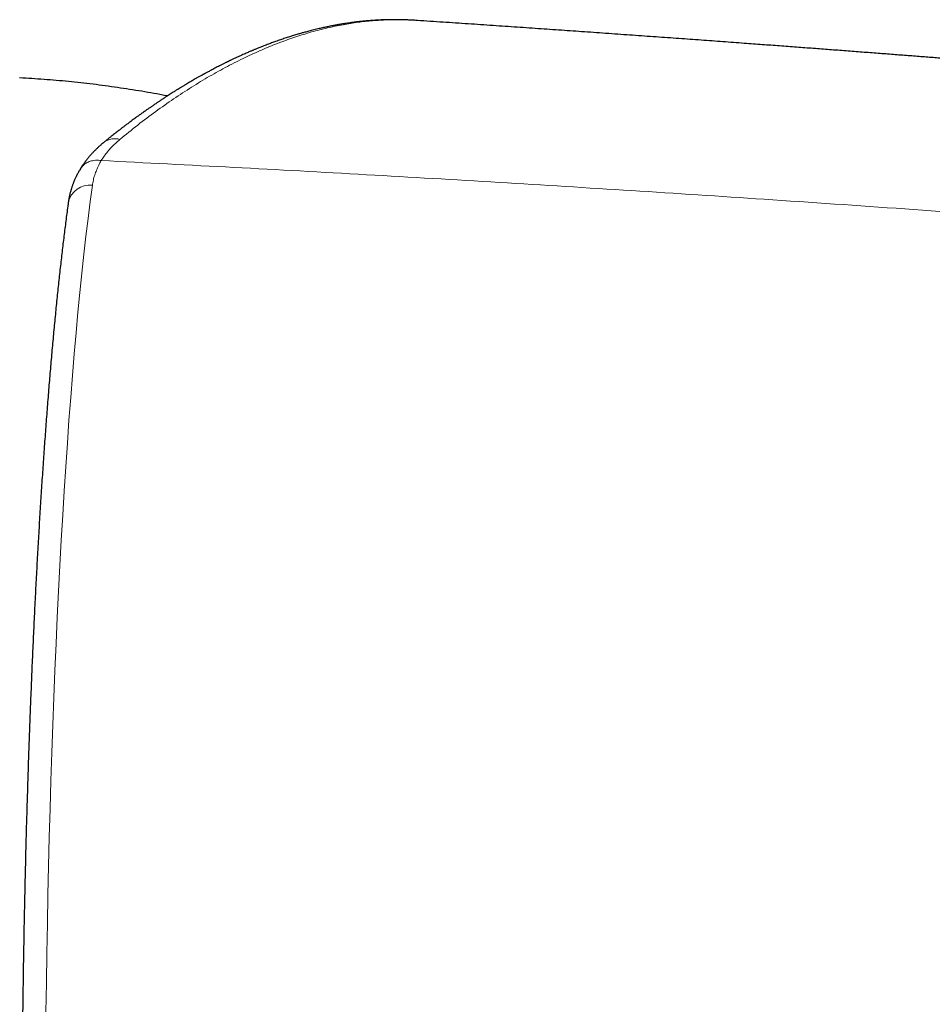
# Model space of a CAD drawing. Header units: millimetres. Extents: x 8 to 701, y 12 to 648.
# Tile 95 of 205: x 373 to 392, y 266 to 287. Entities that reach past the tile are written whole.
import ezdxf

# ---------------------------------------------------------------- set-up
doc = ezdxf.new("R2010")
doc.units = ezdxf.units.MM

msp = doc.modelspace()

# ---------------------------------------------------------------- linework, layer by layer
at = {"color": 252, "linetype": 'Continuous', "lineweight": 0, "flags": 128}
for points in [[(373.185, 285.426), (373.181, 285.426)], [(374.695, 283.195), (374.65, 282.857), (374.605, 282.505), (374.561, 282.141), (374.519, 281.764), (374.477, 281.374), (374.435, 280.972), (374.395, 280.559), (374.356, 280.134), (374.317, 279.697), (374.28, 279.249), (374.244, 278.791), (374.208, 278.322), (374.174, 277.843), (374.141, 277.354), (374.109, 276.856), (374.078, 276.348), (374.048, 275.831), (374.019, 275.306), (373.992, 274.773), (373.966, 274.231), (373.94, 273.683), (373.917, 273.127), (373.894, 272.564), (373.873, 271.995), (373.852, 271.419), (373.834, 270.838), (373.816, 270.252), (373.8, 269.661), (373.785, 269.065), (373.771, 268.465), (373.759, 267.862), (373.748, 267.255), (373.739, 266.644), (373.731, 266.032)]]:
    msp.add_lwpolyline(points, dxfattribs=at)
at = {"color": 252, "linetype": 'Continuous', "lineweight": 0}
for centre, radius, start, end in [((375.153, 283.807), 0.357, 71.9876, 126.9286), ((374.636, 282.748), 0.451, 82.4826, 168.0225)]:
    msp.add_arc(centre, radius, start, end, dxfattribs=at)
at = {"color": 7, "linetype": 'Continuous', "lineweight": 30}
for points, knots in [([(381.372, 286.62), (381.359, 286.621), (381.33, 286.623), (381.286, 286.625), (381.237, 286.627), (381.192, 286.629), (381.15, 286.631), (381.112, 286.632), (381.074, 286.632), (381.036, 286.633), (380.998, 286.633), (380.962, 286.633), (380.926, 286.633), (380.896, 286.633), (380.872, 286.633), (380.853, 286.632), (380.838, 286.632), (380.823, 286.632), (380.805, 286.631), (380.782, 286.631), (380.754, 286.63), (380.723, 286.629), (380.69, 286.627), (380.656, 286.626), (380.622, 286.624), (380.588, 286.622), (380.555, 286.62), (380.523, 286.618), (380.494, 286.616), (380.468, 286.614), (380.444, 286.612), (380.424, 286.611), (380.407, 286.609), (380.388, 286.608), (380.367, 286.606), (380.34, 286.603), (380.31, 286.6), (380.275, 286.597), (380.237, 286.592), (380.196, 286.588), (380.131, 286.58), (380.044, 286.568), (379.959, 286.556), (379.901, 286.547), (379.869, 286.542), (379.841, 286.537), (379.816, 286.533), (379.792, 286.528), (379.765, 286.524), (379.734, 286.518), (379.697, 286.511), (379.659, 286.504), (379.621, 286.496), (379.584, 286.488), (379.548, 286.481), (379.509, 286.473), (379.467, 286.463), (379.422, 286.453), (379.372, 286.441), (379.319, 286.429), (379.265, 286.415), (379.214, 286.402), (379.166, 286.39), (379.124, 286.378), (379.087, 286.368), (379.051, 286.358), (379.014, 286.348), (378.975, 286.336), (378.934, 286.324), (378.889, 286.311), (378.84, 286.295), (378.789, 286.279), (378.739, 286.263), (378.692, 286.248), (378.645, 286.232), (378.597, 286.216), (378.548, 286.199), (378.499, 286.182), (378.454, 286.165), (378.412, 286.15), (378.369, 286.134), (378.323, 286.117), (378.275, 286.098), (378.229, 286.08), (378.188, 286.064), (378.152, 286.049), (378.118, 286.036), (378.088, 286.023), (378.06, 286.012), (378.036, 286.002), (378.013, 285.992), (377.989, 285.982), (377.96, 285.97), (377.925, 285.955), (377.885, 285.937), (377.841, 285.918), (377.795, 285.897), (377.747, 285.875), (377.705, 285.856), (377.669, 285.84), (377.64, 285.826), (377.611, 285.812), (377.584, 285.799), (377.56, 285.788), (377.543, 285.78), (377.529, 285.773), (377.517, 285.767), (377.502, 285.76), (377.485, 285.751), (377.464, 285.741), (377.432, 285.725), (377.389, 285.704), (377.336, 285.677), (377.286, 285.652), (377.238, 285.627), (377.193, 285.603), (377.153, 285.582), (377.116, 285.562), (377.084, 285.545), (377.058, 285.531), (377.037, 285.52), (377.022, 285.511), (377.01, 285.505), (376.999, 285.498), (376.987, 285.492), (376.971, 285.483), (376.952, 285.472), (376.929, 285.459), (376.895, 285.44), (376.854, 285.417), (376.808, 285.391), (376.767, 285.367), (376.729, 285.345), (376.69, 285.322), (376.648, 285.297), (376.611, 285.275), (376.578, 285.255), (376.553, 285.24), (376.53, 285.226), (376.511, 285.214), (376.495, 285.205), (376.484, 285.198), (376.472, 285.19), (376.457, 285.181), (376.434, 285.167), (376.405, 285.149), (376.37, 285.126), (376.33, 285.101), (376.288, 285.074), (376.243, 285.045), (376.197, 285.015), (376.149, 284.984), (376.102, 284.952), (376.054, 284.921), (376.012, 284.892), (375.976, 284.868), (375.949, 284.849), (375.927, 284.834), (375.907, 284.82), (375.886, 284.806), (375.861, 284.789), (375.834, 284.77), (375.804, 284.749), (375.772, 284.726), (375.74, 284.703), (375.696, 284.672), (375.641, 284.633), (375.574, 284.584), (375.507, 284.534), (375.443, 284.487), (375.385, 284.443), (375.341, 284.41), (375.311, 284.387), (375.29, 284.37), (375.266, 284.352), (375.239, 284.331), (375.207, 284.307), (375.172, 284.279), (375.132, 284.248), (375.09, 284.214), (375.043, 284.177), (374.992, 284.136), (374.957, 284.107), (374.938, 284.092)], [0, 0, 0, 0, 0.005774, 0.012443, 0.02001, 0.028476, 0.034259, 0.040398, 0.046892, 0.053276, 0.059145, 0.065756, 0.071563, 0.076565, 0.080763, 0.083497, 0.085737, 0.088029, 0.090819, 0.094595, 0.099014, 0.104068, 0.109359, 0.114681, 0.120034, 0.125419, 0.130836, 0.135726, 0.140426, 0.144619, 0.148303, 0.151476, 0.15414, 0.156546, 0.160131, 0.164343, 0.169183, 0.17465, 0.180744, 0.18731, 0.193843, 0.211426, 0.228449, 0.233831, 0.238721, 0.243115, 0.247015, 0.25053, 0.254391, 0.259557, 0.26539, 0.271575, 0.277388, 0.283215, 0.288666, 0.294557, 0.301081, 0.308237, 0.315806, 0.324484, 0.332854, 0.340916, 0.348578, 0.354846, 0.360557, 0.365929, 0.371594, 0.377597, 0.384041, 0.390963, 0.398363, 0.406801, 0.414608, 0.421783, 0.428762, 0.436159, 0.443981, 0.451786, 0.458568, 0.464994, 0.471473, 0.47848, 0.486018, 0.493893, 0.499706, 0.505205, 0.510388, 0.515192, 0.51944, 0.523061, 0.526382, 0.53011, 0.534288, 0.539848, 0.546046, 0.552876, 0.560068, 0.567484, 0.575123, 0.579498, 0.583943, 0.588458, 0.592888, 0.596536, 0.59932, 0.600952, 0.602795, 0.605065, 0.607763, 0.610887, 0.614439, 0.622784, 0.630854, 0.638596, 0.646008, 0.653092, 0.659126, 0.664841, 0.669854, 0.674094, 0.676885, 0.679199, 0.681037, 0.682569, 0.684333, 0.686711, 0.689702, 0.693305, 0.697399, 0.705164, 0.712377, 0.718457, 0.724134, 0.730066, 0.736455, 0.743298, 0.747338, 0.751427, 0.754993, 0.757944, 0.760279, 0.761998, 0.763212, 0.765732, 0.769211, 0.773649, 0.779046, 0.785388, 0.792061, 0.798727, 0.806053, 0.813371, 0.82068, 0.827982, 0.835136, 0.84026, 0.844485, 0.84781, 0.850501, 0.853694, 0.857519, 0.861703, 0.866416, 0.871325, 0.876342, 0.881468, 0.891473, 0.901867, 0.912528, 0.922445, 0.931393, 0.93937, 0.942573, 0.945616, 0.949114, 0.953323, 0.958245, 0.963877, 0.969839, 0.976433, 0.983658, 0.991514, 1, 1, 1, 1]), ([(381.372, 286.62), (381.373, 286.62), (381.377, 286.62), (381.38, 286.62), (381.382, 286.619)], [0, 0, 0, 0, 0.402367, 1, 1, 1, 1]), ([(406.179, 284.646), (406.122, 284.652), (405.914, 284.671), (405.559, 284.704), (405.118, 284.744), (404.69, 284.784), (404.276, 284.821), (403.875, 284.858), (403.485, 284.893), (403.104, 284.927), (402.731, 284.961), (402.366, 284.993), (402.013, 285.025), (401.672, 285.055), (401.341, 285.084), (401.022, 285.112), (400.714, 285.139), (400.418, 285.165), (400.133, 285.189), (399.86, 285.213), (399.598, 285.235), (399.348, 285.257), (399.111, 285.277), (398.887, 285.296), (398.673, 285.314), (398.469, 285.332), (398.275, 285.348), (398.09, 285.364), (397.917, 285.378), (397.755, 285.392), (397.605, 285.404), (397.466, 285.416), (397.344, 285.426), (397.239, 285.435), (397.149, 285.442), (397.067, 285.449), (396.993, 285.455), (396.926, 285.461), (396.856, 285.467), (396.784, 285.473), (396.71, 285.479), (396.647, 285.484), (396.596, 285.488), (396.552, 285.492), (396.508, 285.496), (396.462, 285.499), (396.41, 285.504), (396.353, 285.508), (396.289, 285.514), (396.218, 285.52), (396.141, 285.526), (396.06, 285.533), (395.973, 285.54), (395.879, 285.547), (395.773, 285.556), (395.654, 285.566), (395.52, 285.577), (395.375, 285.588), (395.219, 285.601), (395.051, 285.615), (394.871, 285.629), (394.678, 285.645), (394.474, 285.661), (394.258, 285.679), (394.031, 285.697), (393.792, 285.716), (393.55, 285.735), (393.303, 285.755), (393.054, 285.774), (392.796, 285.795), (392.527, 285.816), (392.249, 285.837), (391.961, 285.86), (391.664, 285.883), (391.357, 285.906), (391.04, 285.931), (390.714, 285.956), (390.378, 285.981), (390.039, 286.007), (389.698, 286.033), (389.354, 286.058), (389.002, 286.085), (388.642, 286.111), (388.252, 286.14), (387.834, 286.171), (387.384, 286.204), (386.923, 286.237), (386.451, 286.271), (385.967, 286.305), (385.471, 286.34), (384.979, 286.375), (384.49, 286.409), (384.005, 286.443), (383.511, 286.477), (383.007, 286.511), (382.493, 286.546), (381.97, 286.581), (381.598, 286.605), (381.401, 286.618), (381.382, 286.62)], [0, 0, 0, 0, 0.006895, 0.025164, 0.04298, 0.060341, 0.076951, 0.093124, 0.108859, 0.124156, 0.139313, 0.154015, 0.168261, 0.18205, 0.195384, 0.208261, 0.220682, 0.232621, 0.244105, 0.255135, 0.265711, 0.275832, 0.285329, 0.294389, 0.303009, 0.311191, 0.319088, 0.326528, 0.333512, 0.340038, 0.346108, 0.351721, 0.356877, 0.360816, 0.364439, 0.367747, 0.370738, 0.373414, 0.3758, 0.379198, 0.382191, 0.384781, 0.386751, 0.388415, 0.390118, 0.392001, 0.394063, 0.396305, 0.398957, 0.401822, 0.404901, 0.408194, 0.411702, 0.415452, 0.419558, 0.424502, 0.429893, 0.43573, 0.442013, 0.448744, 0.456055, 0.463829, 0.472067, 0.480767, 0.489931, 0.499558, 0.509648, 0.519304, 0.529349, 0.539784, 0.550608, 0.561821, 0.573423, 0.585415, 0.597796, 0.610567, 0.623727, 0.637276, 0.651215, 0.664714, 0.67856, 0.692752, 0.70729, 0.722174, 0.739829, 0.757946, 0.776528, 0.795574, 0.815083, 0.835057, 0.855494, 0.874636, 0.894168, 0.91409, 0.934402, 0.955104, 0.976196, 0.997678, 1, 1, 1, 1]), ([(376.251, 285.05), (376.242, 285.052), (376.148, 285.071), (375.971, 285.103), (375.719, 285.147), (375.467, 285.187), (375.214, 285.225), (374.961, 285.261), (374.707, 285.293), (374.453, 285.322), (374.199, 285.349), (373.945, 285.373), (373.69, 285.393), (373.437, 285.411), (373.268, 285.421), (373.185, 285.426)], [0, 0, 0, 0, 0.0094583, 0.0921455, 0.1748331, 0.2575211, 0.3402091, 0.4228968, 0.5055836, 0.5882691, 0.6709528, 0.7536341, 0.8363123, 0.9189868, 1, 1, 1, 1]), ([(374.938, 284.092), (374.927, 284.083), (374.907, 284.067), (374.88, 284.043), (374.858, 284.024), (374.839, 284.007), (374.82, 283.99), (374.801, 283.972), (374.779, 283.951), (374.755, 283.928), (374.731, 283.904), (374.711, 283.882), (374.692, 283.863), (374.676, 283.844), (374.659, 283.826), (374.643, 283.808), (374.629, 283.791), (374.614, 283.774), (374.598, 283.754), (374.581, 283.732), (374.566, 283.713), (374.554, 283.698), (374.545, 283.685), (374.534, 283.671), (374.521, 283.653), (374.505, 283.631), (374.487, 283.604), (374.466, 283.572), (374.452, 283.55), (374.445, 283.537)], [0, 0, 0, 0, 0.055545, 0.102437, 0.140595, 0.171022, 0.202875, 0.238286, 0.277133, 0.323384, 0.371404, 0.41198, 0.444232, 0.477505, 0.511917, 0.544581, 0.573136, 0.602232, 0.637232, 0.677082, 0.713606, 0.735789, 0.755594, 0.778257, 0.808167, 0.845315, 0.889688, 0.941261, 1, 1, 1, 1]), ([(374.445, 283.537), (374.437, 283.526), (374.424, 283.503), (374.406, 283.472), (374.392, 283.446), (374.382, 283.427), (374.374, 283.411), (374.366, 283.394), (374.356, 283.375), (374.344, 283.349), (374.331, 283.321), (374.319, 283.293), (374.309, 283.269), (374.3, 283.248), (374.292, 283.226), (374.283, 283.202), (374.274, 283.176), (374.266, 283.151), (374.259, 283.129), (374.253, 283.11), (374.248, 283.093), (374.243, 283.076), (374.238, 283.057), (374.232, 283.035), (374.226, 283.012), (374.221, 282.989), (374.217, 282.97), (374.213, 282.953), (374.21, 282.938), (374.207, 282.921), (374.203, 282.901), (374.199, 282.873), (374.196, 282.853), (374.194, 282.841)], [0, 0, 0, 0, 0.05444, 0.104271, 0.14333, 0.171558, 0.192912, 0.21379, 0.245803, 0.281862, 0.328617, 0.369636, 0.404975, 0.43328, 0.461706, 0.49693, 0.537481, 0.57385, 0.604333, 0.629623, 0.653775, 0.677446, 0.701693, 0.732082, 0.76941, 0.798628, 0.825654, 0.849123, 0.86904, 0.888512, 0.916565, 0.953743, 1, 1, 1, 1]), ([(374.194, 282.841), (374.191, 282.814), (374.18, 282.737), (374.163, 282.608), (374.143, 282.454), (374.123, 282.298), (374.103, 282.139), (374.083, 281.978), (374.064, 281.815), (374.045, 281.649), (374.026, 281.481), (374.007, 281.311), (373.989, 281.138), (373.97, 280.964), (373.952, 280.786), (373.934, 280.607), (373.916, 280.426), (373.899, 280.242), (373.881, 280.056), (373.864, 279.868), (373.847, 279.678), (373.83, 279.486), (373.813, 279.292), (373.797, 279.096), (373.781, 278.898), (373.765, 278.697), (373.749, 278.495), (373.733, 278.291), (373.718, 278.085), (373.703, 277.876), (373.688, 277.666), (373.673, 277.455), (373.659, 277.241), (373.644, 277.025), (373.63, 276.808), (373.616, 276.589), (373.603, 276.368), (373.589, 276.145), (373.576, 275.921), (373.563, 275.695), (373.55, 275.467), (373.538, 275.238), (373.525, 275.007), (373.513, 274.775), (373.501, 274.54), (373.49, 274.305), (373.478, 274.068), (373.467, 273.829), (373.456, 273.589), (373.445, 273.347), (373.435, 273.104), (373.425, 272.86), (373.415, 272.614), (373.405, 272.367), (373.395, 272.118), (373.386, 271.868), (373.377, 271.617), (373.368, 271.364), (373.36, 271.11), (373.352, 270.855), (373.344, 270.599), (373.336, 270.341), (373.328, 270.082), (373.321, 269.822), (373.314, 269.561), (373.307, 269.298), (373.301, 269.034), (373.294, 268.769), (373.289, 268.512), (373.283, 268.254), (373.278, 268.004), (373.273, 267.754), (373.269, 267.512), (373.264, 267.27), (373.26, 267.027), (373.256, 266.784), (373.253, 266.541), (373.249, 266.297), (373.246, 266.053), (373.243, 265.809), (373.241, 265.564), (373.238, 265.32), (373.236, 265.076), (373.234, 264.832), (373.232, 264.588), (373.23, 264.345), (373.229, 264.103), (373.228, 263.863), (373.227, 263.628), (373.226, 263.401), (373.226, 263.202), (373.225, 263.026), (373.225, 262.852), (373.225, 262.729), (373.225, 262.658)], [0, 0, 0, 0, 0.006333, 0.017812, 0.029276, 0.040727, 0.052165, 0.063591, 0.075006, 0.08641, 0.097804, 0.109189, 0.120564, 0.131932, 0.143291, 0.154643, 0.165988, 0.177326, 0.188658, 0.199984, 0.211305, 0.22262, 0.233931, 0.245237, 0.256538, 0.267836, 0.279129, 0.29042, 0.301707, 0.312991, 0.324273, 0.335552, 0.346829, 0.358105, 0.369378, 0.380651, 0.391922, 0.403192, 0.414462, 0.425731, 0.437, 0.44827, 0.459539, 0.47081, 0.482082, 0.493354, 0.504629, 0.515906, 0.527185, 0.538466, 0.549751, 0.561039, 0.572331, 0.583628, 0.594929, 0.606236, 0.617549, 0.628868, 0.640195, 0.65153, 0.662873, 0.674227, 0.68559, 0.696966, 0.708355, 0.719758, 0.731177, 0.742613, 0.75407, 0.76437, 0.775839, 0.786136, 0.796431, 0.806724, 0.817015, 0.827302, 0.837585, 0.847864, 0.858137, 0.868404, 0.878663, 0.888912, 0.899147, 0.909365, 0.919559, 0.929717, 0.939823, 0.949841, 0.959701, 0.969223, 0.978235, 0.984609, 0.991171, 1, 1, 1, 1])]:
    msp.add_open_spline(points, degree=3, knots=knots, dxfattribs=at)
at = {"color": 252, "linetype": 'Continuous', "lineweight": 0}
for points, knots in [([(375.263, 284.147), (375.387, 284.248), (375.635, 284.45), (376.008, 284.73), (376.381, 284.992), (376.754, 285.236), (377.126, 285.461), (377.497, 285.667), (377.857, 285.848), (378.204, 286.007), (378.54, 286.144), (378.873, 286.265), (379.204, 286.369), (379.533, 286.456), (379.854, 286.524), (380.167, 286.576), (380.473, 286.611), (380.777, 286.63), (381.077, 286.635), (381.274, 286.625), (381.372, 286.62)], [0, 0, 0, 0, 0.059271, 0.118616, 0.178019, 0.237462, 0.296928, 0.356398, 0.415857, 0.470334, 0.524773, 0.579159, 0.633481, 0.687725, 0.74188, 0.793558, 0.84529, 0.897067, 0.948879, 1, 1, 1, 1]), ([(374.878, 283.709), (374.898, 283.74), (374.938, 283.803), (375.008, 283.894), (375.085, 283.981), (375.169, 284.066), (375.232, 284.12), (375.263, 284.147)], [0, 0, 0, 0, 0.199914, 0.400565, 0.601264, 0.801309, 1, 1, 1, 1]), ([(374.878, 283.709), (374.858, 283.712), (374.818, 283.717), (374.756, 283.716), (374.7, 283.709), (374.65, 283.695), (374.607, 283.679), (374.566, 283.658), (374.528, 283.632), (374.494, 283.602), (374.466, 283.57), (374.451, 283.547), (374.445, 283.537)], [0, 0, 0, 0, 0.111263, 0.227701, 0.34864, 0.441802, 0.536553, 0.632392, 0.728785, 0.825178, 0.921016, 1, 1, 1, 1]), ([(374.878, 283.709), (374.86, 283.677), (374.823, 283.612), (374.778, 283.511), (374.741, 283.408), (374.712, 283.303), (374.701, 283.231), (374.695, 283.195)], [0, 0, 0, 0, 0.199056, 0.399293, 0.600003, 0.800474, 1, 1, 1, 1]), ([(406.141, 281.545), (405.169, 281.63), (403.226, 281.801), (400.31, 282.042), (397.393, 282.275), (394.476, 282.496), (391.558, 282.707), (388.695, 282.904), (385.888, 283.087), (383.136, 283.257), (380.383, 283.417), (377.631, 283.569), (375.796, 283.662), (374.878, 283.709)], [0, 0, 0, 0, 0.093329, 0.186661, 0.279995, 0.373331, 0.466669, 0.560006, 0.648009, 0.73601, 0.82401, 0.912007, 1, 1, 1, 1])]:
    msp.add_open_spline(points, degree=3, knots=knots, dxfattribs=at)

doc.saveas('drawing.dxf')
